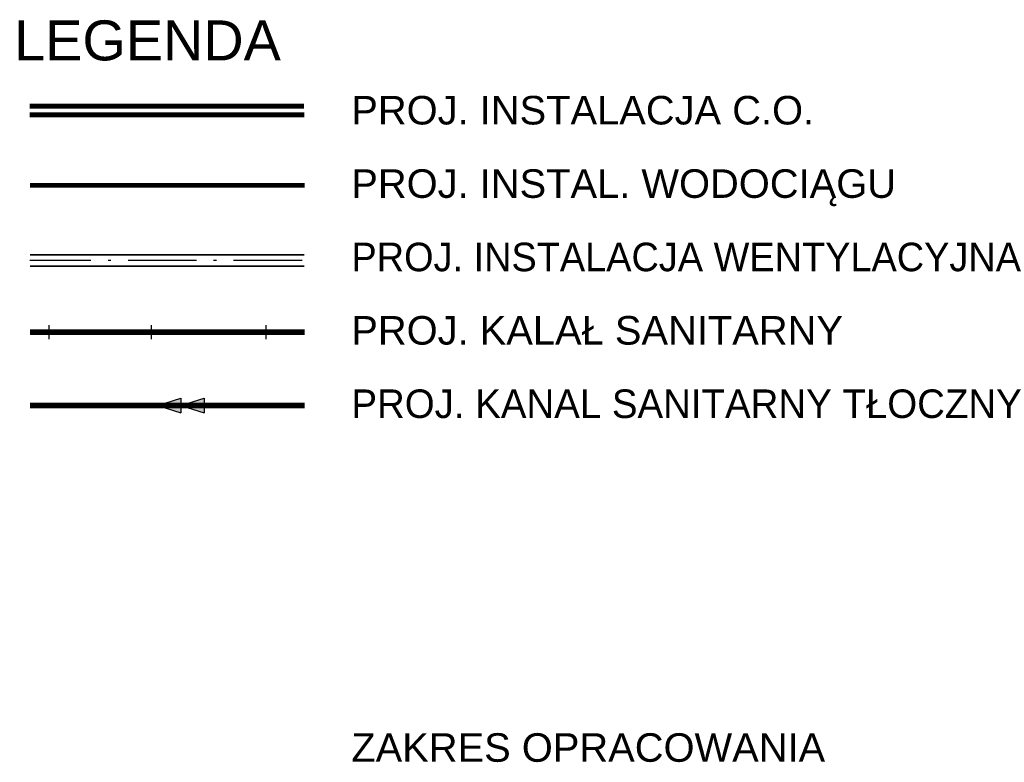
# Model space of a CAD drawing. Extents: x 153948 to 285449, y -89387 to -60195.
# Tile 66 of 108: x 259817 to 261543, y -89076 to -87775. Entities that reach past the tile are written whole.
import ezdxf

# ---------------------------------------------------------------- set-up
doc = ezdxf.new("R2010")
doc.units = 0
doc.header["$LTSCALE"] = 100
doc.header["$MEASUREMENT"] = 0
doc.linetypes.add('ACAD_ISO10W100', pattern=[18.5, 12, -3, 0.5, -3])
doc.linetypes.add('HIDDEN2', pattern=[4.7625, 3.175, -1.5875])
for name, color, linetype in [('_INST OPIS', 7, 'CONTINUOUS'), ('_INST WODA', 4, 'CONTINUOUS'), ('_PROJ KS', 33, 'CONTINUOUS'), ('WENTYLACJA', 41, 'CONTINUOUS')]:
    doc.layers.add(name, color=color, linetype=linetype)
doc.styles.add('instalacje', font='arial.ttf', dxfattribs={"height": 40})

msp = doc.modelspace()

# ---------------------------------------------------------------- hatches: boundary and pattern name
at = {"layer": '_PROJ KS', "ltscale": 0.1}
for points in [[(260099.92, -88438.13), (260099.92, -88464.11), (260059.3, -88451.12)], [(260140.54, -88438.13), (260140.54, -88464.11), (260099.92, -88451.12)]]:
    msp.add_hatch(color=256, dxfattribs=at).paths.add_polyline_path(points)

# ---------------------------------------------------------------- linework, layer by layer
at = {"layer": '_INST WODA', "ltscale": 0.1}
for points, const_width in [([(259835.1, -87926.8), (260315.61, -87926.8)], 9), ([(260316.63, -88065.58), (259835.44, -88065.58)], 8)]:
    msp.add_lwpolyline(points, dxfattribs=dict(at, const_width=const_width))
at = {"layer": '_INST WODA', "linetype": 'HIDDEN2', "ltscale": 0.1, "const_width": 9}
msp.add_lwpolyline([(259835.1, -87941.8), (260316.33, -87941.8)], dxfattribs=at)
at = {"layer": '_PROJ KS', "color": 7, "ltscale": 0.1}
for p, q in [((259868.56, -88310.16), (259868.56, -88335.06)), ((260047.62, -88310.16), (260047.62, -88335.06)), ((260248.59, -88310.16), (260248.59, -88335.06))]:
    msp.add_line(p, q, dxfattribs=at)
at = {"layer": '_PROJ KS', "ltscale": 0.1}
for p, q in [((260059.3, -88451.12), (260099.92, -88438.13)), ((260099.92, -88438.13), (260099.92, -88464.11)), ((260099.92, -88451.12), (260140.54, -88438.13)), ((260140.54, -88438.13), (260140.54, -88464.11)), ((260059.3, -88451.12), (260099.92, -88464.11)), ((260099.92, -88451.12), (260140.54, -88464.11))]:
    msp.add_line(p, q, dxfattribs=at)
at = {"layer": '_PROJ KS', "ltscale": 0.1, "const_width": 10}
for points in [[(260316.63, -88322.61), (259835.44, -88322.61)], [(260316.63, -88451.12), (259835.44, -88451.12)]]:
    msp.add_lwpolyline(points, dxfattribs=at)
at = {"layer": 'WENTYLACJA', "ltscale": 0.1, "const_width": 3}
for points in [[(260316.12, -88186.98), (259835.44, -88186.98)], [(260316.12, -88206.98), (259835.44, -88206.98)]]:
    msp.add_lwpolyline(points, dxfattribs=at)
at = {"layer": 'WENTYLACJA', "color": 7, "linetype": 'ACAD_ISO10W100', "ltscale": 0.1}
msp.add_lwpolyline([(260312.3, -88196.98), (259835.44, -88196.98)], dxfattribs=at)

# ---------------------------------------------------------------- texts
at = {"layer": '_INST OPIS', "ltscale": 0.1, "style": 'instalacje'}
for s, height, p in [('LEGENDA', 70, (259807.85, -87846.6)), ('PROJ. INSTALACJA C.O.', 50, (260398.55, -87958.85)), ('PROJ. INSTAL. WODOCIĄGU', 50, (260398.55, -88087.37)), ('PROJ. INSTALACJA WENTYLACYJNA', 50, (260398.55, -88215.88)), ('PROJ. KALAŁ SANITARNY', 50, (260398.55, -88344.39)), ('PROJ. KANAL SANITARNY TŁOCZNY', 50, (260398.55, -88472.91)), ('ZAKRES OPRACOWANIA', 50, (260398.55, -89075.01))]:
    msp.add_text(s, height=height, dxfattribs=at).set_placement(p)

doc.saveas('drawing.dxf')
